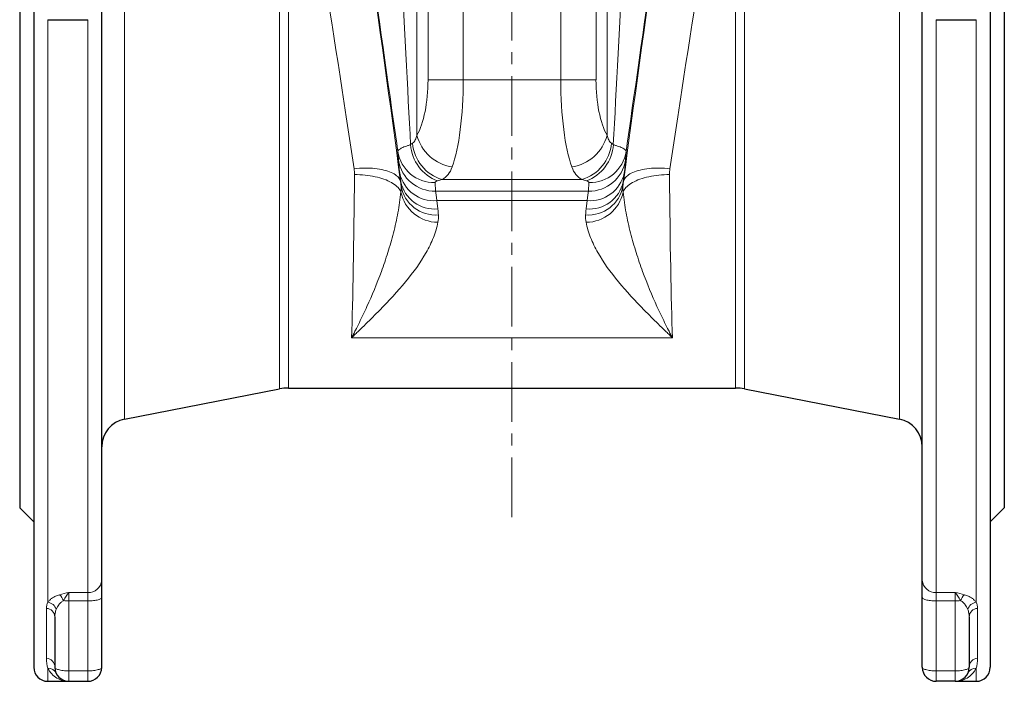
# Model space of a CAD drawing. Header units: millimetres. Extents: x -342 to 561, y -507 to 471.
# Tile 10 of 15: x 347 to 557, y -96 to 45. Entities that reach past the tile are written whole.
import ezdxf

# ---------------------------------------------------------------- set-up
doc = ezdxf.new("R2010")
doc.units = ezdxf.units.MM
doc.linetypes.add('CENTERX2', pattern=[20.32, 12.7, -2.54, 2.54, -2.54])
doc.layers.add('FORMAT', color=7, linetype='Continuous')

msp = doc.modelspace()

# ---------------------------------------------------------------- linework, layer by layer
at = {"color": 7, "linetype": 'Continuous', "lineweight": 25}
for p, q in [((350.14, 186.28), (350.14, -92.72)), ((364.64, -74.18), (364.64, 186.28)), ((539.64, -74.18), (539.64, 186.28)), ((554.14, 186.28), (554.14, -92.72)), ((347.14, 152.28), (347.14, -58.72)), ((557.14, 152.28), (557.14, -58.72)), ((353.14, 45.28), (361.64, 45.28)), ((542.64, 45.28), (551.14, 45.28)), ((369.5, -39.83), (402.56, -33.4)), ((404.47, -33.22), (499.82, -33.22)), ((501.72, -33.4), (534.79, -39.83)), ((347.14, -58.72), (350.14, -61.72)), ((554.14, -61.72), (557.14, -58.72)), ((364.64, -77.83), (364.64, -74.18)), ((539.64, -77.83), (539.64, -74.18)), ((364.64, -92.72), (364.64, -77.83)), ((539.64, -92.72), (539.64, -77.83)), ((354.64, -81.95), (354.64, -92.72)), ((549.64, -81.95), (549.64, -92.72)), ((353.14, -95.72), (357.64, -95.72)), ((357.64, -95.72), (361.64, -95.72)), ((546.64, -95.72), (542.64, -95.72)), ((546.64, -95.72), (551.14, -95.72))]:
    msp.add_line(p, q, dxfattribs=at)
at = {"color": 8, "linetype": 'Continuous', "lineweight": 18}
for p, q in [((441.74, 32.46), (441.74, 176.95)), ((462.54, 32.46), (462.54, 176.95)), ((434.23, 171.09), (434.23, 32.46)), ((470.06, 171.09), (470.06, 32.46)), ((431.87, 20.65), (431.87, 169.23)), ((472.42, 20.65), (472.42, 169.23)), ((369.5, 133.39), (369.5, -39.83)), ((534.79, 133.39), (534.79, -39.83)), ((402.56, 100.54), (402.56, -33.4)), ((404.47, -33.22), (404.47, 100.41)), ((499.82, -33.22), (499.82, 100.41)), ((501.72, 100.54), (501.72, -33.4)), ((353.14, -78.85), (353.14, 45.28)), ((361.64, 45.28), (361.64, -76.78)), ((542.64, 45.28), (542.64, -76.78)), ((551.14, -78.85), (551.14, 45.28)), ((441.74, 32.46), (434.23, 32.46)), ((462.54, 32.46), (441.74, 32.46)), ((462.54, 32.46), (470.06, 32.46)), ((427.8, 17.17), (427.93, 15.35)), ((476.48, 17.17), (476.35, 15.35)), ((428.21, 12.56), (428.41, 10.75)), ((428.41, 10.75), (428.37, 10.75)), ((435.85, 8.74), (435.72, 10.56)), ((467.07, 11.21), (437.21, 11.21)), ((468.43, 8.74), (468.56, 10.56)), ((476.07, 12.56), (475.88, 10.75)), ((475.88, 10.75), (475.91, 10.75)), ((435.85, 8.74), (468.43, 8.74)), ((468.15, 6.74), (436.13, 6.74)), ((436.33, 4.94), (436.13, 6.74)), ((467.95, 4.94), (468.15, 6.74)), ((486.36, -22.5), (417.93, -22.5)), ((361.64, -76.78), (357.64, -76.78)), ((357.64, -78.6), (357.64, -76.78)), ((361.64, -76.78), (361.64, -78.6)), ((542.64, -76.78), (546.64, -76.78)), ((542.64, -76.78), (542.64, -78.6)), ((546.64, -78.6), (546.64, -76.78)), ((357.64, -78.6), (361.64, -78.6)), ((357.64, -93.49), (357.64, -78.6)), ((361.64, -78.6), (361.64, -93.49)), ((546.64, -78.6), (542.64, -78.6)), ((542.64, -78.6), (542.64, -93.49)), ((546.64, -93.49), (546.64, -78.6)), ((352.84, -80.18), (352.84, -90.8)), ((551.44, -80.18), (551.44, -90.8)), ((353.14, -95.72), (353.14, -92.94)), ((361.64, -93.49), (357.64, -93.49)), ((357.64, -95.72), (357.64, -93.49)), ((361.64, -93.49), (361.64, -95.72)), ((542.64, -93.49), (546.64, -93.49)), ((542.64, -93.49), (542.64, -95.72)), ((546.64, -95.72), (546.64, -93.49)), ((551.14, -95.72), (551.14, -92.94))]:
    msp.add_line(p, q, dxfattribs=at)
at = {"color": 8, "linetype": 'Continuous', "lineweight": 18, "flags": 128}
for points in [[(418.47, 13.52), (419.04, 13.57), (419.61, 13.61), (420.18, 13.64), (420.74, 13.65), (421.29, 13.65), (421.83, 13.64), (422.36, 13.61), (422.88, 13.57), (423.39, 13.51), (423.88, 13.44), (424.35, 13.35), (424.8, 13.25), (425.23, 13.14), (425.63, 13.02), (426.02, 12.89), (426.38, 12.74), (426.71, 12.58), (427.01, 12.41), (427.29, 12.23), (427.54, 12.04), (427.76, 11.85), (427.94, 11.64), (428.1, 11.43), (428.22, 11.21), (428.31, 10.98), (428.37, 10.75)], [(485.81, 13.52), (485.24, 13.57), (484.67, 13.61), (484.1, 13.64), (483.54, 13.65), (482.99, 13.65), (482.45, 13.64), (481.92, 13.61), (481.4, 13.57), (480.89, 13.51), (480.41, 13.44), (479.94, 13.35), (479.48, 13.25), (479.05, 13.14), (478.65, 13.02), (478.26, 12.89), (477.9, 12.74), (477.57, 12.58), (477.27, 12.41), (476.99, 12.23), (476.74, 12.04), (476.53, 11.85), (476.34, 11.64), (476.18, 11.43), (476.06, 11.21), (475.97, 10.98), (475.91, 10.75)], [(418.56, 12.28), (419.12, 12.27), (419.69, 12.24), (420.25, 12.2), (420.8, 12.15), (421.35, 12.09), (421.89, 12.01), (422.42, 11.92), (422.93, 11.81), (423.44, 11.7), (423.92, 11.57), (424.39, 11.43), (424.84, 11.28), (425.27, 11.12), (425.68, 10.94), (426.07, 10.76), (426.43, 10.57), (426.76, 10.37), (427.07, 10.17), (427.36, 9.95), (427.61, 9.73), (427.84, 9.51), (428.03, 9.28), (428.2, 9.04), (428.33, 8.8), (428.44, 8.56)], [(485.73, 12.28), (485.16, 12.27), (484.6, 12.24), (484.03, 12.2), (483.48, 12.15), (482.93, 12.09), (482.39, 12.01), (481.86, 11.92), (481.35, 11.81), (480.85, 11.7), (480.36, 11.57), (479.89, 11.43), (479.44, 11.28), (479.01, 11.12), (478.6, 10.94), (478.22, 10.76), (477.85, 10.57), (477.52, 10.37), (477.21, 10.17), (476.92, 9.95), (476.67, 9.73), (476.44, 9.51), (476.25, 9.28), (476.08, 9.04), (475.95, 8.8), (475.85, 8.56)], [(361.64, -78.6), (361.95, -78.6), (362.26, -78.58), (362.57, -78.56), (362.86, -78.53), (363.14, -78.5), (363.4, -78.45), (363.65, -78.4), (363.87, -78.34), (364.07, -78.28), (364.24, -78.21), (364.38, -78.14), (364.49, -78.07), (364.58, -77.99), (364.62, -77.91), (364.64, -77.83)], [(542.64, -78.6), (542.33, -78.6), (542.02, -78.58), (541.71, -78.56), (541.42, -78.53), (541.14, -78.5), (540.88, -78.45), (540.63, -78.4), (540.41, -78.34), (540.21, -78.28), (540.04, -78.21), (539.9, -78.14), (539.79, -78.07), (539.71, -77.99), (539.66, -77.91), (539.64, -77.83)], [(357.64, -93.49), (357.33, -93.49), (357.02, -93.48), (356.71, -93.46), (356.42, -93.43), (356.14, -93.39), (355.88, -93.35), (355.63, -93.3), (355.41, -93.24), (355.21, -93.17), (355.04, -93.11), (354.9, -93.03), (354.79, -92.96), (354.71, -92.88), (354.66, -92.8), (354.64, -92.72)], [(361.64, -93.49), (361.95, -93.49), (362.26, -93.48), (362.57, -93.46), (362.86, -93.43), (363.14, -93.39), (363.4, -93.35), (363.65, -93.3), (363.87, -93.24), (364.07, -93.17), (364.24, -93.11), (364.38, -93.03), (364.49, -92.96), (364.58, -92.88), (364.62, -92.8), (364.64, -92.72)], [(542.64, -93.49), (542.33, -93.49), (542.02, -93.48), (541.71, -93.46), (541.42, -93.43), (541.14, -93.39), (540.88, -93.35), (540.63, -93.3), (540.41, -93.24), (540.21, -93.17), (540.04, -93.11), (539.9, -93.03), (539.79, -92.96), (539.71, -92.88), (539.66, -92.8), (539.64, -92.72)], [(546.64, -93.49), (546.95, -93.49), (547.26, -93.48), (547.57, -93.46), (547.86, -93.43), (548.14, -93.39), (548.4, -93.35), (548.65, -93.3), (548.87, -93.24), (549.07, -93.17), (549.24, -93.11), (549.38, -93.03), (549.49, -92.96), (549.58, -92.88), (549.62, -92.8), (549.64, -92.72)]]:
    msp.add_lwpolyline(points, dxfattribs=at)
at = {"color": 8, "linetype": 'Continuous', "lineweight": 18}
for centre, radius, start, end in [((439.72, 19.66), 8.81, 184.6908, 253.4604), ((440.73, 22.96), 9.16, 194.6205, 261.557), ((463.55, 22.96), 9.16, 278.443, 345.3795), ((464.56, 19.66), 8.81, 286.5396, 355.3092), ((435.56, 18.42), 7.86, 189.1025, 271.172), ((439.42, 19.26), 8.92, 183.9132, 249.1953), ((464.86, 19.26), 8.92, 290.8047, 356.0868), ((468.72, 18.42), 7.86, 268.828, 350.8975), ((435.69, 16.6), 7.86, 189.1025, 271.172), ((468.59, 16.6), 7.86, 268.828, 350.8975), ((435.46, 14.13), 7.42, 192.2492, 275.1838), ((435.66, 12.33), 7.42, 192.2492, 275.1838), ((468.62, 12.33), 7.42, 264.8162, 347.7508), ((468.82, 14.13), 7.42, 264.8162, 347.7508), ((436.36, 10.2), 8.09, 191.6902, 269.8842), ((435.84, 11.12), 7.47, 189.8081, 274.5996), ((468.44, 11.12), 7.47, 265.4004, 350.1919), ((467.93, 10.2), 8.09, 270.1158, 348.3098), ((361.84, -73.98), 2.81, 265.9337, 355.9219), ((542.44, -73.98), 2.81, 184.0781, 274.0663), ((353.65, -79.41), 2.92, 17.4972, 47.3159), ((550.63, -79.41), 2.92, 132.6841, 162.5028), ((352.75, -81.13), 2.31, 18.7106, 80.2797), ((357.62, -67.82), 10.78, 263.6779, 270.1014), ((546.66, -67.82), 10.78, 269.8986, 276.3221), ((551.53, -81.13), 2.31, 99.7203, 161.2894), ((352.78, -82.04), 1.86, 2.7856, 88.0761), ((551.5, -82.04), 1.86, 91.9239, 177.2144), ((352.69, -92.75), 1.96, 0.8051, 85.4565), ((551.6, -92.75), 1.96, 94.5435, 179.1949), ((353.19, -94.89), 1.95, 26.185, 91.4586), ((551.09, -94.89), 1.95, 88.5414, 153.815)]:
    msp.add_arc(centre, radius, start, end, dxfattribs=at)
at = {"color": 7, "linetype": 'Continuous', "lineweight": 25}
for centre, radius, start, end in [((404.47, -43.22), 10, 90, 101), ((499.82, -43.22), 10, 79, 90), ((370.64, -45.72), 6, 101, 180), ((533.64, -45.72), 6, 0, 79), ((353.14, -92.72), 3, 180, 270), ((357.64, -92.72), 3, 180, 270), ((361.64, -92.72), 3, 270, 0), ((542.64, -92.72), 3, 180, 270), ((546.64, -92.72), 3, 270, 0), ((551.14, -92.72), 3, 270, 0)]:
    msp.add_arc(centre, radius, start, end, dxfattribs=at)
at = {"color": 8, "linetype": 'Continuous', "lineweight": 18}
for centre, major_axis, ratio, start_param, end_param in [((421.67, 48.17), (-12.65, 90), 0.017285, 4.281103, 5.444717), ((482.61, 48.17), (12.65, 90), 0.017285, 0.838469, 2.002082), ((411.77, 46.78), (-12.65, 80), 0.019346, 4.280473, 5.444087), ((492.51, 46.78), (12.65, 80), 0.019346, 0.839099, 2.002712), ((416.33, 100.19), (-16, 113.86), 0.002429, 1.937146, 2.387436), ((426.23, 101.58), (-6, 113.86), 0.000926, 1.937438, 2.386663), ((478.05, 101.58), (6, 113.86), 0.000926, 3.896523, 4.345747), ((487.95, 100.19), (16, 113.86), 0.002429, 3.895749, 4.34604), ((429.13, 32.46), (0, 14), 0.36397, 3.708679, 4.712389), ((436.65, 32.46), (0, 22), 0.231617, 3.708679, 4.712389), ((467.64, 32.46), (0, 22), 0.231617, 1.570796, 2.574507), ((475.15, 32.46), (0, 14), 0.36397, 1.570796, 2.574507), ((426.23, 21.27), (6, 0), 0.625215, 5.510679, 5.613961), ((478.05, 21.27), (6, 0), 0.625215, 3.810817, 3.914099), ((431.86, -11.69), (-3.94, 28), 0.017285, 0.259369, 0.521169), ((472.42, -11.69), (3.94, 28), 0.017285, 5.762017, 6.023816), ((417.14, 46.78), (0, 80), 0.019637, 3.665191, 4.266455), ((408.48, 7.96), (14.16, 14.77), 0.958421, 5.549688, 5.595147), ((426.23, 13.54), (14, 0), 0.267949, 5.510679, 5.613961), ((478.05, 13.54), (14, 0), 0.267949, 3.810817, 3.914099), ((495.8, 7.96), (-14.16, 14.77), 0.958421, 0.688038, 0.733497), ((487.14, 46.78), (0, 80), 0.019637, 2.01673, 2.617994), ((439.78, -10.58), (-3.94, 20), 0.023757, 0.257122, 0.518922), ((464.5, -10.58), (3.94, 20), 0.023757, 5.764264, 6.026063), ((408.48, 1.03), (19.62, 20.62), 0.970109, 5.551991, 5.597449), ((495.8, 1.03), (-19.62, 20.62), 0.970109, 0.685736, 0.731195)]:
    msp.add_ellipse(centre, major_axis=major_axis, ratio=ratio, start_param=start_param, end_param=end_param, dxfattribs=at)
for points, knots in [([(431.87, 20.65), (431.78, 20.3), (431.67, 19.97), (431.45, 19.53), (431.36, 19.4), (431.17, 19.15), (431.06, 19.04), (430.93, 18.94)], [0, 0, 0, 0, 0.5, 0.5, 0.75, 0.75, 1, 1, 1, 1]), ([(472.42, 20.65), (472.5, 20.3), (472.61, 19.97), (472.84, 19.53), (472.92, 19.4), (473.12, 19.15), (473.23, 19.04), (473.35, 18.94)], [0, 0, 0, 0, 0.5, 0.5, 0.75, 0.75, 1, 1, 1, 1]), ([(430.53, 18.65), (430.31, 18.58), (430.1, 18.52), (429.7, 18.39), (429.52, 18.33), (429.01, 18.13), (428.73, 18.01), (428.26, 17.75), (428.08, 17.63), (427.85, 17.39), (427.79, 17.28), (427.8, 17.17)], [0, 0, 0, 0, 0.125, 0.125, 0.25, 0.25, 0.5, 0.5, 0.75, 0.75, 1, 1, 1, 1]), ([(473.76, 18.65), (473.98, 18.58), (474.19, 18.52), (474.58, 18.39), (474.76, 18.33), (475.27, 18.13), (475.56, 18.01), (476.03, 17.75), (476.2, 17.63), (476.43, 17.39), (476.49, 17.28), (476.48, 17.17)], [0, 0, 0, 0, 0.125, 0.125, 0.25, 0.25, 0.5, 0.5, 0.75, 0.75, 1, 1, 1, 1]), ([(437.21, 11.21), (437.73, 11.49), (438.16, 11.85), (438.87, 12.75), (439.16, 13.28), (439.38, 13.9)], [0, 0, 0, 0, 0.5, 0.5, 1, 1, 1, 1]), ([(467.07, 11.21), (466.55, 11.49), (466.12, 11.85), (465.41, 12.75), (465.13, 13.28), (464.9, 13.9)], [0, 0, 0, 0, 0.5, 0.5, 1, 1, 1, 1]), ([(435.72, 10.56), (435.71, 10.63), (435.76, 10.69), (435.94, 10.82), (436.08, 10.87), (436.25, 10.92)], [0, 0, 0, 0, 0.5, 0.5, 1, 1, 1, 1]), ([(468.56, 10.56), (468.57, 10.63), (468.52, 10.69), (468.34, 10.82), (468.2, 10.87), (468.03, 10.92)], [0, 0, 0, 0, 0.5, 0.5, 1, 1, 1, 1]), ([(428.44, 8.56), (428.3, 7.07), (428.09, 5.59), (427.55, 2.68), (427.22, 1.24), (426.5, -1.58), (426.09, -2.97), (425.23, -5.7), (424.77, -7.04), (423.32, -10.97), (422.28, -13.47), (420.68, -17.01), (420.13, -18.15), (419.31, -19.82), (419.03, -20.37), (418.62, -21.18), (418.48, -21.45), (418.2, -21.98), (418.06, -22.24), (417.93, -22.5)], [0, 0, 0, 0, 0.125, 0.125, 0.25, 0.25, 0.375, 0.375, 0.5, 0.5, 0.75, 0.75, 0.875, 0.875, 0.9375, 0.9375, 0.96875, 0.96875, 1, 1, 1, 1]), ([(475.85, 8.56), (475.98, 7.07), (476.19, 5.59), (476.73, 2.68), (477.06, 1.24), (477.79, -1.58), (478.19, -2.97), (479.06, -5.7), (479.52, -7.04), (480.96, -10.97), (482, -13.47), (483.6, -17.01), (484.15, -18.15), (484.97, -19.82), (485.25, -20.37), (485.66, -21.18), (485.8, -21.45), (486.08, -21.98), (486.22, -22.24), (486.36, -22.5)], [0, 0, 0, 0, 0.125, 0.125, 0.25, 0.25, 0.375, 0.375, 0.5, 0.5, 0.75, 0.75, 0.875, 0.875, 0.9375, 0.9375, 0.96875, 0.96875, 1, 1, 1, 1]), ([(436.34, 2.11), (436.13, 1.01), (435.8, -0.08), (434.94, -2.24), (434.42, -3.3), (432.62, -6.47), (431.12, -8.54), (427.74, -12.62), (425.88, -14.62), (422.96, -17.59), (421.97, -18.58), (420.46, -20.05), (419.7, -20.79), (418.81, -21.64), (418.43, -22.01), (418.18, -22.26), (418.05, -22.38), (417.93, -22.5)], [0, 0, 0, 0, 0.125, 0.125, 0.25, 0.25, 0.5, 0.5, 0.75, 0.75, 0.875, 0.875, 0.9375, 0.96875, 0.984375, 0.984375, 1, 1, 1, 1]), ([(467.94, 2.11), (468.15, 1.01), (468.48, -0.08), (469.34, -2.24), (469.86, -3.3), (471.66, -6.47), (473.16, -8.54), (476.54, -12.62), (478.4, -14.62), (481.32, -17.59), (482.31, -18.58), (483.82, -20.05), (484.58, -20.79), (485.47, -21.64), (485.85, -22.01), (486.1, -22.26), (486.23, -22.38), (486.36, -22.5)], [0, 0, 0, 0, 0.125, 0.125, 0.25, 0.25, 0.5, 0.5, 0.75, 0.75, 0.875, 0.875, 0.9375, 0.96875, 0.984375, 0.984375, 1, 1, 1, 1]), ([(355.63, -77.27), (355.33, -77.36), (355.05, -77.47), (354.54, -77.7), (354.32, -77.83), (353.9, -78.1), (353.72, -78.25), (353.4, -78.54), (353.26, -78.69), (353.14, -78.85)], [0, 0, 0, 0, 0.25, 0.25, 0.5, 0.5, 0.75, 0.75, 1, 1, 1, 1]), ([(356.43, -78.54), (356.66, -78.2), (356.87, -77.86), (357.17, -77.4), (357.27, -77.26), (357.45, -77), (357.55, -76.88), (357.64, -76.78)], [0, 0, 0, 0, 0.5, 0.5, 0.75, 0.75, 1, 1, 1, 1]), ([(547.85, -78.54), (547.62, -78.2), (547.41, -77.86), (547.11, -77.4), (547.02, -77.26), (546.83, -77), (546.73, -76.88), (546.64, -76.78)], [0, 0, 0, 0, 0.5, 0.5, 0.75, 0.75, 1, 1, 1, 1]), ([(548.65, -77.27), (548.95, -77.36), (549.23, -77.47), (549.74, -77.7), (549.97, -77.83), (550.38, -78.1), (550.57, -78.25), (550.89, -78.54), (551.02, -78.69), (551.14, -78.85)], [0, 0, 0, 0, 0.25, 0.25, 0.5, 0.5, 0.75, 0.75, 1, 1, 1, 1]), ([(353.14, -78.85), (353.04, -79.07), (352.96, -79.3), (352.87, -79.74), (352.84, -79.96), (352.84, -80.18)], [0, 0, 0, 0, 0.5, 0.5, 1, 1, 1, 1]), ([(354.94, -80.39), (355.07, -80.05), (355.25, -79.71), (355.61, -79.23), (355.75, -79.08), (356.06, -78.79), (356.23, -78.65), (356.43, -78.54)], [0, 0, 0, 0, 0.5, 0.5, 0.75, 0.75, 1, 1, 1, 1]), ([(549.34, -80.39), (549.21, -80.05), (549.03, -79.71), (548.67, -79.23), (548.54, -79.08), (548.23, -78.79), (548.05, -78.65), (547.85, -78.54)], [0, 0, 0, 0, 0.5, 0.5, 0.75, 0.75, 1, 1, 1, 1]), ([(551.14, -78.85), (551.24, -79.07), (551.32, -79.3), (551.42, -79.74), (551.44, -79.96), (551.44, -80.18)], [0, 0, 0, 0, 0.5, 0.5, 1, 1, 1, 1]), ([(354.64, -81.95), (354.64, -81.69), (354.67, -81.43), (354.76, -80.91), (354.84, -80.65), (354.94, -80.39)], [0, 0, 0, 0, 0.5, 0.5, 1, 1, 1, 1]), ([(549.64, -81.95), (549.64, -81.69), (549.62, -81.43), (549.52, -80.91), (549.44, -80.65), (549.34, -80.39)], [0, 0, 0, 0, 0.5, 0.5, 1, 1, 1, 1]), ([(353.14, -92.94), (353.37, -93.4), (353.66, -93.81), (354.32, -94.51), (354.69, -94.8), (355.87, -95.49), (356.76, -95.72), (357.64, -95.72)], [0, 0, 0, 0, 0.25, 0.25, 0.5, 0.5, 1, 1, 1, 1]), ([(551.14, -92.94), (550.91, -93.4), (550.62, -93.81), (549.96, -94.51), (549.59, -94.8), (548.41, -95.49), (547.53, -95.72), (546.64, -95.72)], [0, 0, 0, 0, 0.25, 0.25, 0.5, 0.5, 1, 1, 1, 1])]:
    msp.add_open_spline(points, degree=3, knots=knots, dxfattribs=at)
for points in [[(418.47, 13.52), (418.53, 13.1), (418.56, 12.69), (418.56, 12.28)], [(485.81, 13.52), (485.75, 13.1), (485.72, 12.69), (485.73, 12.28)], [(428.47, 9.85), (428.45, 10.15), (428.41, 10.45), (428.37, 10.75)], [(475.81, 9.85), (475.83, 10.15), (475.87, 10.45), (475.91, 10.75)], [(428.47, 9.85), (428.5, 9.42), (428.49, 8.99), (428.44, 8.56)], [(475.81, 9.85), (475.78, 9.42), (475.79, 8.99), (475.85, 8.56)], [(436.34, 2.11), (436.44, 2.63), (436.47, 3.15), (436.44, 3.67)], [(467.94, 2.11), (467.84, 2.63), (467.81, 3.15), (467.84, 3.67)], [(355.63, -77.27), (356.27, -77.08), (356.96, -76.93), (357.64, -76.78)], [(548.65, -77.27), (548.01, -77.08), (547.33, -76.93), (546.64, -76.78)], [(352.84, -90.8), (352.84, -91.6), (352.96, -92.33), (353.14, -92.94)], [(551.44, -90.8), (551.44, -91.6), (551.32, -92.33), (551.14, -92.94)]]:
    msp.add_open_spline(points, degree=3, dxfattribs=at)
at = {"layer": 'FORMAT', "linetype": 'CENTERX2', "lineweight": 18}
msp.add_line((452.14, -60.72), (452.14, 471.22), dxfattribs=at)

doc.saveas('drawing.dxf')
